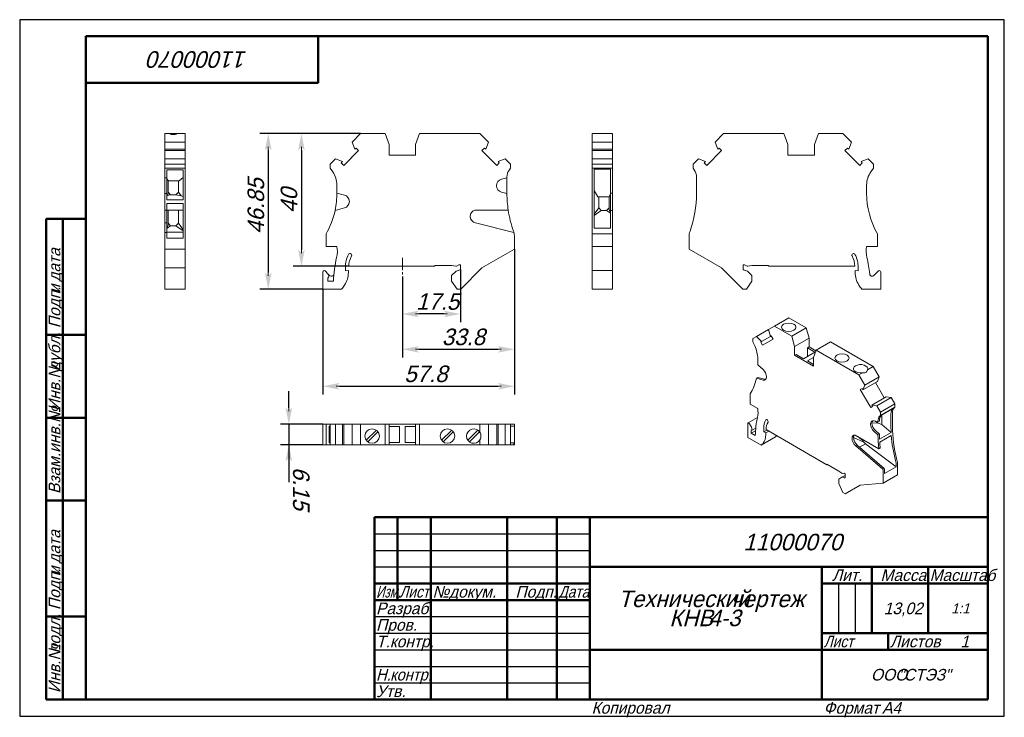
# Model space of a CAD drawing. Header units: millimetres. Extents: x 0 to 297, y 0 to 210.
import ezdxf

# ---------------------------------------------------------------- set-up
doc = ezdxf.new("R2010")
doc.units = ezdxf.units.MM
doc.linetypes.add('CENTER2_per1_scale0.198075', pattern=[5.66, 3.773333, -0.628889, 0.628889, -0.628889])
doc.styles.add('TextStyle_1', font='T-FLEX Type A.TTF', dxfattribs={"oblique": 15, "height": 5})
doc.styles.add('TextStyle_2', font='T-FLEX Type A.TTF', dxfattribs={"oblique": 15, "height": 3.5})
doc.styles.add('TextStyle_3', font='T-FLEX Type A.TTF', dxfattribs={"width": 0.744064, "oblique": 15, "height": 3.5})
doc.styles.add('TextStyle_4', font='T-FLEX Type A.TTF', dxfattribs={"width": 0.883061, "oblique": 15, "height": 3.5})
doc.styles.add('TextStyle_5', font='T-FLEX Type A.TTF', dxfattribs={"width": 0.94413, "oblique": 15, "height": 3.5})
doc.styles.add('TextStyle_6', font='T-FLEX Type A.TTF', dxfattribs={"width": 0.98844, "oblique": 15, "height": 3.5})
doc.styles.add('TextStyle_7', font='T-FLEX Type A.TTF', dxfattribs={"oblique": 15, "height": 5})
doc.styles.add('TextStyle_8', font='T-FLEX Type A.TTF', dxfattribs={"oblique": 15, "height": 3})
doc.styles.add('TextStyle_9', font='T-FLEX Type A.TTF', dxfattribs={"oblique": 15, "height": 3.5})
doc.dimstyles.new('DIM_ST_1', dxfattribs={"dimtxt": 5, "dimasz": 5, "dimexe": 2.5, "dimexo": 0, "dimtad": 1, "dimrnd": 0.01, "dimdsep": 46, "dimtxsty": 'TextStyle_1', "dimblk": 'Arrow_3_C7_Status', "dimcen": 0.09, "dimclrd": 7, "dimclre": 7, "dimclrt": 7, "dimazin": 0, "dimtfac": 1, "dimtdec": 0, "dimtmove": 0, "dimatfit": 0, "dimldrblk": 'NONE', "dimfxl": 1, "dimtvp": 1, "dimtolj": 1, "dimarcsym": 0})
doc.dimstyles.new('DIM_ST_2', dxfattribs={"dimtxt": 5, "dimasz": 5, "dimexe": 2.5, "dimexo": 0, "dimtad": 1, "dimrnd": 0.01, "dimdsep": 46, "dimtxsty": 'TextStyle_1', "dimblk": 'Arrow_3_C7_Status', "dimcen": 0.09, "dimclrd": 7, "dimclre": 7, "dimclrt": 7, "dimazin": 0, "dimtfac": 1, "dimtdec": 0, "dimtmove": 0, "dimatfit": 0, "dimldrblk": 'NONE', "dimfxl": 1, "dimtvp": 1, "dimtolj": 1, "dimarcsym": 0})

# ---------------------------------------------------------------- blocks, each defined once
blk = doc.blocks.new('Arrow_3_C7_Status')
at = {"color": 7, "linetype": 'Continuous', "lineweight": 0}
blk.add_line((-1, 0), (-0.8, 0), dxfattribs=at)
at = {"color": 7}
blk.add_solid([(-1, -0.2), (0, 0), (-0.8, 0), (-1, 0.2)], dxfattribs=at)
blk = doc.blocks.new('*D5')
at = {"color": 7, "lineweight": -2}
for p, q in [((132.94, 134.64), (132.94, 118.77)), ((115.44, 132.58), (115.44, 118.77)), ((127.94, 121.27), (120.44, 121.27))]:
    blk.add_line(p, q, dxfattribs=at)
at = {"layer": 'Defpoints', "color": 0}
for p in [(132.94, 134.64), (115.44, 132.58), (115.44, 121.27)]:
    blk.add_point(p, dxfattribs=at)
at = {"color": 7, "lineweight": -2, "xscale": 5, "yscale": 5, "zscale": 5, "rotation": 180}
blk.add_blockref('Arrow_3_C7_Status', (115.44, 121.27), dxfattribs=at)
at = {"color": 7, "lineweight": -2, "xscale": 5, "yscale": 5, "zscale": 5}
blk.add_blockref('Arrow_3_C7_Status', (132.94, 121.27), dxfattribs=at)
blk = doc.blocks.new('_None')
blk = doc.blocks.new('*D6')
at = {"color": 7, "lineweight": -2}
for p, q in [((149.24, 140.85), (149.24, 108.11)), ((115.44, 132.58), (115.44, 108.11)), ((120.44, 110.61), (144.24, 110.61))]:
    blk.add_line(p, q, dxfattribs=at)
at = {"layer": 'Defpoints', "color": 0}
for p in [(149.24, 140.85), (115.44, 132.58), (149.24, 110.61)]:
    blk.add_point(p, dxfattribs=at)
at = {"color": 7, "lineweight": -2, "xscale": 5, "yscale": 5, "zscale": 5, "rotation": 180}
blk.add_blockref('Arrow_3_C7_Status', (115.44, 110.61), dxfattribs=at)
at = {"color": 7, "lineweight": -2, "xscale": 5, "yscale": 5, "zscale": 5}
blk.add_blockref('Arrow_3_C7_Status', (149.24, 110.61), dxfattribs=at)
blk = doc.blocks.new('*D7')
at = {"color": 7, "lineweight": -2}
for p, q in [((149.24, 140.85), (149.24, 96.97)), ((91.44, 128.79), (91.44, 96.97)), ((96.44, 99.47), (144.24, 99.47))]:
    blk.add_line(p, q, dxfattribs=at)
at = {"layer": 'Defpoints', "color": 0}
for p in [(149.24, 140.85), (91.44, 128.79), (149.24, 99.47)]:
    blk.add_point(p, dxfattribs=at)
at = {"color": 7, "lineweight": -2, "xscale": 5, "yscale": 5, "zscale": 5}
for p, rotation in [((91.44, 99.47), 180), ((149.24, 99.47), 360)]:
    blk.add_blockref('Arrow_3_C7_Status', p, dxfattribs=dict(at, rotation=rotation))
blk = doc.blocks.new('*D8')
at = {"color": 7, "lineweight": -2}
for p, q in [((81.19, 93.01), (81.19, 98.01)), ((91.44, 88.01), (78.69, 88.01)), ((81.19, 88.01), (81.19, 81.86)), ((91.44, 81.86), (78.69, 81.86)), ((81.19, 81.86), (81.19, 70.54)), ((81.19, 76.86), (81.19, 71.86))]:
    blk.add_line(p, q, dxfattribs=at)
at = {"layer": 'Defpoints', "color": 0}
for p in [(91.44, 88.01), (81.19, 81.86), (91.44, 81.86)]:
    blk.add_point(p, dxfattribs=at)
at = {"color": 7, "lineweight": -2, "xscale": 5, "yscale": 5, "zscale": 5}
for p, rotation in [((81.19, 88.01), 270.0000000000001), ((81.19, 81.86), 90.00000000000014)]:
    blk.add_blockref('Arrow_3_C7_Status', p, dxfattribs=dict(at, rotation=rotation))
blk = doc.blocks.new('*D9')
at = {"color": 7, "lineweight": -2}
for p, q in [((102.84, 175.64), (82.48, 175.64)), ((84.98, 170.64), (84.98, 140.64)), ((99.24, 135.64), (82.48, 135.64))]:
    blk.add_line(p, q, dxfattribs=at)
at = {"layer": 'Defpoints', "color": 0}
for p in [(102.84, 175.64), (84.98, 135.64), (99.24, 135.64)]:
    blk.add_point(p, dxfattribs=at)
at = {"color": 7, "lineweight": -2, "xscale": 5, "yscale": 5, "zscale": 5}
for p, rotation in [((84.98, 175.64), 89.99999999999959), ((84.98, 135.64), 269.9999999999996)]:
    blk.add_blockref('Arrow_3_C7_Status', p, dxfattribs=dict(at, rotation=rotation))
blk = doc.blocks.new('*D10')
at = {"color": 7, "lineweight": -2}
for p, q in [((102.84, 175.64), (72.48, 175.64)), ((74.98, 170.64), (74.98, 133.79)), ((91.44, 128.79), (72.48, 128.79))]:
    blk.add_line(p, q, dxfattribs=at)
at = {"layer": 'Defpoints', "color": 0}
for p in [(102.84, 175.64), (74.98, 128.79), (91.44, 128.79)]:
    blk.add_point(p, dxfattribs=at)
at = {"color": 7, "lineweight": -2, "xscale": 5, "yscale": 5, "zscale": 5}
for p, rotation in [((74.98, 175.64), 89.99999999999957), ((74.98, 128.79), 269.9999999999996)]:
    blk.add_blockref('Arrow_3_C7_Status', p, dxfattribs=dict(at, rotation=rotation))
blk = doc.blocks.new('_FR1Страница_1')
at = {"color": 7, "linetype": 'Continuous', "lineweight": 25}
for p, q in [((0, 210), (0, 0)), ((297, 210), (0, 210)), ((297, 0), (297, 210)), ((107, 55), (172, 55)), ((107, 50), (172, 50)), ((107, 45), (172, 45)), ((247, 40), (247, 25)), ((252, 40), (252, 25)), ((107, 30), (172, 30)), ((107, 25), (172, 25)), ((107, 20), (172, 20)), ((242, 20), (292, 20)), ((262, 20), (262, 20)), ((107, 15), (172, 15)), ((107, 10), (172, 10)), ((0, 0), (297, 0))]:
    blk.add_line(p, q, dxfattribs=at)
at = {"color": 7, "linetype": 'Continuous', "lineweight": 50}
for p, q in [((20, 5), (20, 205)), ((20, 205), (292, 205)), ((90, 191), (90, 205)), ((292, 205), (292, 5)), ((20, 191), (90, 191)), ((8, 5), (8, 150)), ((8, 150), (20, 150)), ((13, 150), (13, 5)), ((8, 115), (20, 115)), ((8, 90), (20, 90)), ((20, 65), (8, 65)), ((107, 5), (107, 60)), ((107, 60), (292, 60)), ((114, 60), (114, 35)), ((124, 60), (124, 5)), ((147, 60), (147, 5)), ((162, 60), (162, 5)), ((172, 60), (172, 5)), ((172, 45), (292, 45)), ((242, 45), (242, 5)), ((257, 45), (257, 25)), ((274, 45), (274, 25)), ((107, 40), (172, 40)), ((242, 40), (292, 40)), ((107, 35), (172, 35)), ((8, 30), (20, 30)), ((242, 25), (292, 25)), ((262, 25), (262, 20)), ((172, 20), (292, 20)), ((20, 5), (8, 5)), ((292, 5), (20, 5))]:
    blk.add_line(p, q, dxfattribs=at)
at = {"color": 7, "oblique": 15}
for s, height, rotation, style, p in [('11000070', 5, 180, 'TextStyle_7', (68.7, 200.5)), ('дата', 3.5, 90, 'TextStyle_2', (12.25, 131.01)), ('Подп.', 3.5, 90, 'TextStyle_2', (12.25, 117)), ('и', 3.5, 90, 'TextStyle_2', (12.25, 127.51)), ('дубл.', 3.5, 90, 'TextStyle_2', (12.25, 104.01)), ('Инв.№', 3.5, 90, 'TextStyle_2', (12.25, 92)), ('Взам.инв.№', 3.5, 90, 'TextStyle_2', (12.25, 67)), ('дата', 3.5, 90, 'TextStyle_2', (12.25, 46.01)), ('Подп.', 3.5, 90, 'TextStyle_2', (12.25, 32)), ('и', 3.5, 90, 'TextStyle_2', (12.25, 42.51)), ('подл.', 3.5, 90, 'TextStyle_2', (12.25, 19.01)), ('Инв.№', 3.5, 90, 'TextStyle_2', (12.25, 7))]:
    blk.add_text(s, height=height, rotation=rotation, dxfattribs=dict(at, style=style)).set_placement(p)
for s, height, style, p in [('11000070', 5, 'TextStyle_7', (218.3, 50)), ('Лит.', 3.5, 'TextStyle_2', (245.03, 40.76)), ('Масса', 3.5, 'TextStyle_2', (259.65, 40.76)), ('№', 3.5, 'TextStyle_2', (124.5, 35.75)), ('Подп.', 3.5, 'TextStyle_2', (149.53, 35.75)), ('докум.', 3.5, 'TextStyle_2', (129.5, 35.75)), ('Технический', 5, 'TextStyle_7', (180.55, 32.88)), ('чертеж', 5, 'TextStyle_7', (214.51, 32.88)), ('Разраб.', 3.5, 'TextStyle_2', (107.5, 30.75)), ('13,02', 3.5, 'TextStyle_2', (260.65, 30.75)), ('1:1', 3, 'TextStyle_8', (280.99, 31)), ('КНВ', 5, 'TextStyle_7', (195.97, 27.12)), ('4-3', 5, 'TextStyle_7', (207.76, 27.12)), ('Пров.', 3.5, 'TextStyle_2', (107.5, 25.75)), ('Т.контр.', 3.5, 'TextStyle_2', (107.5, 20.75)), ('Листов', 3.5, 'TextStyle_2', (262.5, 20.75)), ('1', 3.5, 'TextStyle_9', (283.78, 20.75)), ('ООО', 3.5, 'TextStyle_2', (256.78, 10.75)), ('"СТЭЗ"', 3.5, 'TextStyle_2', (265.03, 10.75)), ('Утв.', 3.5, 'TextStyle_2', (107.5, 5.75)), ('Копировал', 3.5, 'TextStyle_2', (172.5, 0.75)), ('Формат', 3.5, 'TextStyle_2', (242.5, 0.75)), ('A4', 3.5, 'TextStyle_2', (260.12, 0.75))]:
    blk.add_text(s, height=height, dxfattribs=dict(at, style=style)).set_placement(p)
for s, style, width, p in [('Масштаб', 'TextStyle_6', 0.98844, (274.5, 40.76)), ('Изм.', 'TextStyle_3', 0.744064, (107.5, 35.75)), ('Лист', 'TextStyle_4', 0.883061, (114.5, 35.75)), ('Дата', 'TextStyle_4', 0.883061, (162.5, 35.75)), ('Лист', 'TextStyle_4', 0.883061, (242.5, 20.75)), ('Н.', 'TextStyle_5', 0.94413, (107.5, 10.75)), ('контр.', 'TextStyle_5', 0.94413, (111.75, 10.75))]:
    blk.add_text(s, height=3.5, dxfattribs=dict(at, style=style, width=width)).set_placement(p)
blk = doc.blocks.new('Страница_1')
at = {"color": 7, "linetype": 'Continuous', "lineweight": 20}
for p, q in [((43.738, 173.065), (43.738, 175.639)), ((43.738, 175.639), (45.235, 175.639)), ((47.44, 175.639), (45.235, 175.639)), ((47.44, 175.639), (49.888, 175.639)), ((49.888, 173.065), (49.888, 175.639)), ((100.261, 173.065), (102.835, 175.639)), ((110.235, 175.639), (102.835, 175.639)), ((111.435, 172.342), (110.235, 175.639)), ((119.435, 172.342), (120.635, 175.639)), ((120.635, 175.639), (138.835, 175.639)), ((141.409, 173.065), (138.835, 175.639)), ((172.695, 173.065), (172.695, 175.639)), ((178.845, 175.639), (172.695, 175.639)), ((178.845, 173.065), (178.845, 175.639)), ((209.743, 173.065), (212.318, 175.639)), ((230.518, 175.639), (212.318, 175.639)), ((231.718, 172.342), (230.518, 175.639)), ((239.718, 172.342), (240.918, 175.639)), ((240.918, 175.639), (248.318, 175.639)), ((250.892, 173.065), (248.318, 175.639)), ((43.738, 170.922), (43.738, 173.065)), ((43.738, 173.065), (49.888, 173.065)), ((49.888, 170.922), (49.888, 173.065)), ((101.094, 170.926), (100.261, 173.065)), ((111.435, 169.139), (111.435, 172.342)), ((119.435, 172.342), (119.435, 169.139)), ((140.575, 170.922), (141.409, 173.065)), ((178.845, 173.065), (172.695, 173.065)), ((172.695, 170.926), (172.695, 173.065)), ((178.845, 170.926), (178.845, 173.065)), ((210.578, 170.922), (209.743, 173.065)), ((231.718, 172.342), (231.718, 169.139)), ((239.718, 169.139), (239.718, 172.342)), ((250.059, 170.926), (250.892, 173.065)), ((49.888, 170.922), (43.738, 170.922)), ((43.738, 170.922), (43.738, 170.539)), ((43.738, 170.539), (49.888, 170.539)), ((43.738, 168.031), (43.738, 170.539)), ((49.888, 170.539), (49.888, 170.922)), ((49.888, 168.031), (49.888, 170.539)), ((97.753, 166.067), (102.225, 170.539)), ((101.094, 170.926), (101.467, 171.298)), ((102.225, 170.539), (101.467, 171.298)), ((140.202, 171.296), (139.445, 170.539)), ((143.918, 166.067), (139.445, 170.539)), ((140.202, 171.296), (140.575, 170.922)), ((178.845, 170.926), (172.695, 170.926)), ((172.695, 170.926), (172.695, 170.539)), ((178.845, 170.539), (172.695, 170.539)), ((172.695, 168.031), (172.695, 170.539)), ((178.845, 170.539), (178.845, 170.926)), ((178.845, 168.031), (178.845, 170.539)), ((207.235, 166.067), (211.708, 170.539)), ((210.951, 171.296), (210.578, 170.922)), ((211.708, 170.539), (210.951, 171.296)), ((249.686, 171.298), (248.927, 170.539)), ((253.4, 166.067), (248.927, 170.539)), ((250.059, 170.926), (249.686, 171.298)), ((43.738, 168.031), (49.888, 168.031)), ((43.738, 166.439), (43.738, 168.031)), ((43.738, 166.439), (43.738, 165.239)), ((43.738, 166.439), (49.888, 166.439)), ((49.888, 166.439), (49.888, 168.031)), ((49.888, 166.439), (49.888, 165.239)), ((93.635, 166.439), (95.227, 168.031)), ((93.635, 166.439), (93.635, 165.239)), ((95.227, 168.031), (97.366, 167.198)), ((97.366, 167.198), (96.994, 166.825)), ((96.994, 166.825), (97.753, 166.067)), ((119.435, 169.139), (111.435, 169.139)), ((143.918, 166.067), (144.674, 166.823)), ((146.443, 168.031), (144.301, 167.196)), ((144.674, 166.823), (144.301, 167.196)), ((148.035, 166.439), (146.443, 168.031)), ((148.035, 166.439), (148.035, 165.239)), ((172.695, 166.439), (172.695, 168.031)), ((178.845, 168.031), (172.695, 168.031)), ((178.845, 166.439), (172.695, 166.439)), ((172.695, 166.439), (172.695, 165.239)), ((178.845, 166.439), (178.845, 168.031)), ((178.845, 166.439), (178.845, 165.239)), ((203.118, 166.439), (204.709, 168.031)), ((203.118, 166.439), (203.118, 165.239)), ((204.709, 168.031), (206.852, 167.196)), ((206.852, 167.196), (206.479, 166.823)), ((206.479, 166.823), (207.235, 166.067)), ((231.718, 169.139), (239.718, 169.139)), ((253.4, 166.067), (254.159, 166.825)), ((255.926, 168.031), (253.786, 167.198)), ((253.786, 167.198), (254.159, 166.825)), ((257.518, 166.439), (255.926, 168.031)), ((257.518, 166.439), (257.518, 165.239)), ((43.738, 165.239), (49.888, 165.239)), ((43.738, 165.239), (43.738, 164.76)), ((43.738, 164.76), (43.738, 162.494)), ((44.338, 164.76), (44.338, 164.775)), ((44.338, 164.775), (49.288, 164.775)), ((44.338, 164.76), (44.338, 162.494)), ((49.288, 164.775), (49.288, 164.76)), ((49.288, 164.76), (49.288, 162.494)), ((49.888, 165.239), (49.888, 164.76)), ((49.888, 164.76), (49.888, 162.494)), ((94.419, 164.119), (93.635, 165.239)), ((148.035, 165.239), (147.7, 164.76)), ((178.845, 165.239), (172.695, 165.239)), ((172.695, 165.239), (172.695, 164.119)), ((172.695, 160.104), (172.695, 164.119)), ((173.295, 164.914), (173.295, 164.119)), ((178.245, 164.914), (173.295, 164.914)), ((173.295, 160.104), (173.295, 164.119)), ((178.245, 164.914), (178.245, 164.119)), ((178.245, 160.104), (178.245, 164.119)), ((178.845, 164.119), (178.845, 165.239)), ((178.845, 160.104), (178.845, 164.119)), ((203.118, 165.239), (203.453, 164.76)), ((257.518, 165.239), (256.733, 164.119)), ((43.738, 162.333), (43.738, 162.494)), ((44.338, 162.333), (43.738, 162.333)), ((43.738, 162.333), (43.738, 161.886)), ((43.738, 161.886), (43.738, 159.954)), ((44.338, 162.333), (44.338, 162.494)), ((44.338, 162.333), (44.338, 161.886)), ((44.338, 162.013), (44.738, 161.469)), ((44.338, 161.886), (44.338, 159.954)), ((44.738, 161.469), (44.738, 157.473)), ((44.738, 161.422), (48.115, 161.422)), ((47.938, 158.039), (47.938, 161.422)), ((49.288, 162.447), (48.115, 161.422)), ((49.288, 162.494), (49.288, 157.601)), ((49.888, 162.494), (49.888, 157.601)), ((146.985, 162.333), (145.318, 161.886)), ((146.985, 162.333), (146.985, 162.494)), ((146.985, 162.333), (146.985, 157.601)), ((204.168, 162.494), (204.168, 157.601)), ((43.738, 159.954), (43.738, 159.924)), ((43.738, 159.924), (43.738, 157.992)), ((43.738, 157.992), (43.738, 157.545)), ((44.338, 157.545), (43.738, 157.545)), ((43.738, 157.545), (43.738, 152.614)), ((44.338, 159.954), (44.338, 159.924)), ((44.338, 159.924), (44.338, 157.992)), ((44.338, 157.992), (44.338, 157.545)), ((44.338, 157.545), (44.338, 155.712)), ((44.584, 157.041), (44.738, 157.473)), ((44.738, 158.039), (45.538, 157.239)), ((47.138, 157.239), (47.938, 158.039)), ((48.716, 156.911), (47.938, 158.039)), ((49.288, 157.601), (49.288, 155.712)), ((49.888, 157.601), (49.888, 146.22)), ((95.685, 157.744), (95.685, 160.104)), ((95.685, 157.744), (95.685, 157.739)), ((97.953, 157.136), (95.685, 157.744)), ((143.835, 159.954), (143.835, 159.924)), ((145.318, 157.992), (146.985, 157.545)), ((172.695, 160.104), (172.695, 157.739)), ((172.695, 145.413), (172.695, 157.739)), ((173.295, 160.104), (173.295, 157.739)), ((173.295, 158.458), (174.373, 156.546)), ((173.295, 147.139), (173.295, 157.739)), ((177.845, 156.475), (178.245, 157.578)), ((178.245, 160.104), (178.245, 157.744)), ((178.245, 157.136), (178.245, 157.744)), ((178.245, 157.744), (178.845, 157.744)), ((178.845, 157.744), (178.845, 160.104)), ((178.845, 157.136), (178.845, 157.744)), ((255.468, 160.104), (255.468, 157.739)), ((44.338, 156.879), (44.584, 157.041)), ((49.288, 155.712), (44.338, 155.712)), ((49.288, 154.556), (44.338, 154.556)), ((44.338, 154.556), (44.338, 152.614)), ((45.538, 157.239), (44.584, 157.041)), ((47.138, 157.239), (45.538, 157.239)), ((48.716, 156.911), (47.138, 157.239)), ((49.288, 156.67), (48.716, 156.911)), ((49.288, 154.556), (49.288, 146.22)), ((99.435, 155.174), (99.435, 155.204)), ((174.373, 156.546), (177.845, 156.546)), ((174.645, 153.289), (174.645, 156.546)), ((177.845, 156.475), (177.845, 156.546)), ((177.845, 156.475), (177.845, 152.723)), ((178.245, 157.136), (178.245, 155.204)), ((178.245, 155.174), (178.245, 155.204)), ((178.245, 155.174), (178.245, 153.242)), ((178.845, 157.136), (178.845, 155.204)), ((178.845, 155.174), (178.845, 155.204)), ((178.845, 155.174), (178.845, 153.242)), ((43.738, 152.614), (43.738, 150.702)), ((44.338, 152.614), (43.738, 152.614)), ((44.338, 152.614), (44.338, 150.702)), ((49.288, 152.614), (44.338, 152.614)), ((44.738, 152.614), (44.738, 148.073)), ((48.169, 152.614), (47.938, 152.44)), ((47.938, 152.44), (47.938, 152.614)), ((47.938, 152.44), (47.938, 148.639)), ((95.127, 152.485), (97.953, 153.242)), ((147.353, 152.614), (137.323, 152.614)), ((174.645, 153.289), (173.295, 151.332)), ((173.295, 150.983), (175.445, 152.489)), ((174.645, 153.289), (175.445, 152.489)), ((175.445, 152.489), (177.045, 152.489)), ((177.045, 152.489), (177.845, 153.289)), ((177.045, 152.489), (178.221, 151.665)), ((178.221, 151.665), (177.845, 152.723)), ((178.221, 151.665), (178.245, 151.628)), ((178.245, 152.485), (178.245, 153.242)), ((178.245, 152.485), (178.845, 152.485)), ((178.245, 147.139), (178.245, 152.485)), ((178.845, 152.485), (178.845, 153.242)), ((178.845, 145.413), (178.845, 152.485)), ((43.738, 150.702), (43.738, 150.672)), ((43.738, 150.672), (43.738, 148.711)), ((43.738, 148.711), (43.738, 145.848)), ((43.738, 148.711), (44.338, 148.711)), ((44.338, 150.702), (44.338, 150.672)), ((44.338, 150.672), (44.338, 148.711)), ((44.338, 148.711), (44.338, 145.848)), ((45.538, 147.839), (44.738, 148.639)), ((47.138, 147.839), (47.938, 148.639)), ((47.938, 148.639), (49.288, 146.682)), ((135.91, 150.702), (135.91, 150.672)), ((137.517, 148.711), (149.063, 145.848)), ((43.738, 144.546), (43.738, 145.848)), ((44.338, 145.848), (43.738, 145.848)), ((44.738, 148.073), (44.338, 147.024)), ((44.338, 146.998), (45.538, 147.839)), ((44.338, 145.962), (49.288, 145.962)), ((44.338, 144.546), (44.338, 145.848)), ((45.538, 147.839), (47.138, 147.839)), ((47.138, 147.839), (49.288, 146.333)), ((49.288, 144.546), (49.288, 146.22)), ((49.888, 144.546), (49.888, 146.22)), ((173.295, 147.139), (178.245, 147.139)), ((43.738, 144.546), (43.738, 140.847)), ((44.338, 144.11), (44.338, 144.546)), ((49.288, 144.11), (44.338, 144.11)), ((49.288, 144.546), (49.288, 144.11)), ((49.888, 144.546), (49.888, 140.847)), ((92.435, 141.639), (92.435, 145.413)), ((149.235, 144.546), (149.235, 140.847)), ((172.695, 141.639), (172.695, 145.413)), ((172.695, 145.413), (178.845, 145.413)), ((178.845, 141.639), (178.845, 145.413)), ((201.918, 144.546), (201.918, 140.847)), ((258.718, 141.639), (258.718, 145.413)), ((43.738, 140.847), (49.888, 140.847)), ((43.738, 140.847), (43.738, 135.189)), ((49.888, 140.847), (49.888, 135.189)), ((95.679, 141.639), (92.435, 141.639)), ((149.235, 140.847), (139.435, 135.189)), ((178.845, 141.639), (172.695, 141.639)), ((172.695, 138.281), (172.695, 141.639)), ((178.845, 138.281), (178.845, 141.639)), ((201.918, 140.847), (211.718, 135.189)), ((255.474, 141.639), (258.718, 141.639)), ((172.695, 134.346), (172.695, 138.281)), ((178.845, 134.346), (178.845, 138.281)), ((43.738, 128.789), (43.738, 135.189)), ((49.888, 135.189), (43.738, 135.189)), ((49.888, 128.789), (49.888, 135.189)), ((91.435, 128.789), (91.435, 133.946)), ((92.118, 134.229), (92.972, 133.375)), ((98.235, 135.339), (98.235, 134.26)), ((98.235, 134.26), (99.135, 134.339)), ((99.135, 133.783), (99.135, 134.339)), ((99.241, 135.639), (125.235, 135.639)), ((125.235, 135.839), (130.349, 135.839)), ((125.235, 135.639), (125.235, 135.839)), ((130.285, 132.839), (131.638, 134.191)), ((131.512, 135.639), (130.349, 135.839)), ((131.512, 135.639), (131.715, 135.639)), ((132.612, 134.452), (131.638, 134.191)), ((132.508, 136.103), (131.715, 135.639)), ((132.508, 136.103), (132.935, 136.103)), ((132.935, 134.639), (132.612, 134.452)), ((132.935, 136.103), (132.935, 134.639)), ((133.035, 128.789), (139.435, 135.189)), ((172.695, 133.946), (172.695, 134.346)), ((178.845, 134.346), (172.695, 134.346)), ((172.695, 128.789), (172.695, 133.946)), ((178.845, 133.946), (178.845, 134.346)), ((178.845, 128.789), (178.845, 133.946)), ((218.118, 128.789), (211.718, 135.189)), ((218.218, 136.103), (218.218, 134.639)), ((218.645, 136.103), (218.218, 136.103)), ((218.218, 134.639), (218.541, 134.452)), ((218.541, 134.452), (219.515, 134.191)), ((218.645, 136.103), (219.438, 135.639)), ((219.641, 135.639), (219.438, 135.639)), ((220.868, 132.839), (219.515, 134.191)), ((219.641, 135.639), (220.804, 135.839)), ((225.918, 135.839), (220.804, 135.839)), ((225.918, 135.639), (225.918, 135.839)), ((251.911, 135.639), (225.918, 135.639)), ((252.018, 133.783), (252.018, 134.339)), ((252.918, 134.26), (252.018, 134.339)), ((252.918, 135.339), (252.918, 134.26)), ((259.035, 134.229), (257.665, 132.859)), ((259.718, 128.789), (259.718, 133.946)), ((92.935, 132.068), (92.935, 131.139)), ((92.935, 131.139), (94.643, 131.139)), ((93.488, 132.859), (92.972, 133.375)), ((130.285, 132.839), (130.285, 131.189)), ((130.285, 131.189), (131.966, 128.789)), ((220.868, 131.189), (219.187, 128.789)), ((220.868, 132.839), (220.868, 131.189)), ((43.738, 128.789), (49.888, 128.789)), ((97.101, 128.789), (91.435, 128.789)), ((131.966, 128.789), (133.035, 128.789)), ((178.845, 128.789), (172.695, 128.789)), ((219.187, 128.789), (218.118, 128.789)), ((254.052, 128.789), (259.718, 128.789)), ((227.674, 117.623), (232.022, 120.134)), ((237.255, 117.113), (232.022, 120.134)), ((222.294, 114.517), (225.854, 116.572)), ((225.854, 116.572), (227.674, 117.623)), ((226.443, 114.485), (225.854, 116.572)), ((232.906, 114.602), (227.674, 117.623)), ((232.906, 114.602), (237.255, 117.113)), ((238.104, 113.931), (237.255, 117.113)), ((221.168, 113.867), (222.294, 114.517)), ((221.168, 113.867), (221.168, 112.888)), ((221.723, 111.653), (221.168, 112.888)), ((222.294, 114.517), (223.807, 112.964)), ((223.807, 112.964), (223.543, 112.812)), ((226.443, 114.485), (223.807, 112.964)), ((224.08, 111.882), (227.242, 113.708)), ((226.443, 114.485), (226.706, 114.637)), ((227.242, 113.708), (226.706, 114.637)), ((233.755, 111.42), (232.906, 114.602)), ((233.755, 111.42), (238.104, 113.931)), ((238.104, 111.316), (238.104, 113.931)), ((240.26, 110.356), (244.609, 112.867)), ((244.609, 112.867), (257.478, 105.437)), ((223.543, 112.812), (224.08, 111.882)), ((233.755, 108.805), (233.755, 111.42)), ((238.104, 111.316), (237.644, 111.05)), ((239.871, 109.764), (237.644, 111.05)), ((237.644, 111.05), (237.644, 108.478)), ((240.17, 110.123), (238.104, 111.316)), ((239.412, 108.154), (240.26, 110.356)), ((240.26, 110.356), (253.13, 102.926)), ((222.618, 105.931), (222.618, 107.858)), ((234.214, 109.07), (233.755, 108.805)), ((239.412, 105.539), (233.755, 108.805)), ((234.214, 109.07), (236.442, 107.784)), ((236.442, 107.784), (239.871, 109.764)), ((237.644, 107.09), (239.412, 108.111)), ((237.644, 107.09), (239.412, 106.07)), ((239.412, 108.154), (239.412, 105.539)), ((224.221, 104.509), (222.618, 105.931)), ((255.747, 104.438), (257.478, 105.437)), ((259.298, 102.284), (257.478, 105.437)), ((222.647, 102.11), (222.223, 101.865)), ((222.223, 101.865), (224.221, 101.329)), ((222.647, 102.11), (224.646, 101.574)), ((225.27, 102.301), (225.27, 102.326)), ((253.13, 102.926), (254.189, 103.538)), ((254.95, 99.774), (253.13, 102.926)), ((254.95, 99.774), (259.298, 102.284)), ((258.708, 100.876), (259.298, 102.284)), ((254.096, 98.822), (253.561, 98.513)), ((256.723, 93.036), (253.561, 98.513)), ((254.096, 98.822), (254.36, 98.365)), ((258.708, 100.876), (254.36, 98.365)), ((254.36, 98.365), (254.95, 99.774)), ((260.808, 96.003), (258.173, 100.567)), ((220.32, 94.108), (220.32, 97.189)), ((256.994, 93.802), (261.343, 96.312)), ((258.509, 93.608), (262.858, 96.119)), ((262.858, 96.119), (261.343, 96.312)), ((263.984, 94.169), (262.858, 96.119)), ((222.613, 92.784), (220.32, 94.108)), ((256.723, 93.036), (257.258, 93.344)), ((257.258, 93.344), (256.994, 93.802)), ((258.509, 93.608), (256.994, 93.802)), ((259.635, 91.659), (258.509, 93.608)), ((259.635, 91.659), (263.984, 94.169)), ((259.635, 90.679), (263.984, 93.19)), ((259.829, 90.677), (263.33, 92.698)), ((263.33, 92.698), (263.322, 92.69)), ((263.984, 93.19), (263.746, 92.935)), ((263.984, 94.169), (263.984, 93.19)), ((222.564, 90.074), (219.696, 88.418)), ((259.317, 88.98), (259.317, 89.111)), ((259.635, 90.679), (259.398, 90.424)), ((259.635, 91.659), (259.635, 90.679)), ((259.822, 90.669), (259.829, 90.677)), ((260.069, 87.964), (260.069, 90.816)), ((262.817, 91.132), (262.817, 87.137)), ((263.241, 91.377), (263.241, 87.382)), ((91.435, 88.008), (91.435, 81.858)), ((92.118, 88.008), (91.435, 88.008)), ((92.118, 88.008), (92.435, 88.008)), ((92.435, 88.008), (92.435, 81.858)), ((92.435, 88.008), (93.635, 88.008)), ((93.327, 87.408), (93.635, 87.408)), ((93.327, 87.408), (93.327, 82.458)), ((93.635, 81.858), (93.635, 88.008)), ((93.635, 88.008), (95.227, 88.008)), ((95.227, 88.008), (97.366, 88.008)), ((95.227, 81.858), (95.227, 88.008)), ((97.366, 88.008), (97.366, 81.858)), ((97.753, 88.008), (97.366, 88.008)), ((97.753, 81.858), (97.753, 88.008)), ((97.753, 88.008), (100.261, 88.008)), ((100.261, 88.008), (102.835, 88.008)), ((100.261, 81.858), (100.261, 88.008)), ((102.835, 81.858), (102.835, 88.008)), ((110.235, 88.008), (102.835, 88.008)), ((107.581, 86.224), (104.545, 83.188)), ((111.435, 88.008), (110.235, 88.008)), ((110.235, 81.858), (110.235, 88.008)), ((111.435, 81.858), (111.435, 88.008)), ((119.435, 88.008), (111.435, 88.008)), ((114.585, 87.358), (111.435, 87.358)), ((114.585, 82.508), (114.585, 87.358)), ((116.285, 82.508), (116.285, 87.358)), ((119.435, 87.358), (116.285, 87.358)), ((119.435, 81.858), (119.435, 88.008)), ((119.435, 88.008), (120.635, 88.008)), ((120.635, 81.858), (120.635, 88.008)), ((120.635, 88.008), (138.835, 88.008)), ((130.306, 86.224), (127.27, 83.188)), ((138.231, 86.224), (135.195, 83.188)), ((138.835, 85.561), (138.835, 88.008)), ((141.409, 88.008), (138.835, 88.008)), ((143.918, 88.008), (141.409, 88.008)), ((141.409, 81.858), (141.409, 88.008)), ((143.918, 81.858), (143.918, 88.008)), ((144.301, 88.008), (143.918, 88.008)), ((144.301, 81.858), (144.301, 88.008)), ((146.443, 88.008), (144.301, 88.008)), ((148.035, 88.008), (146.443, 88.008)), ((146.443, 81.858), (146.443, 88.008)), ((148.947, 88.008), (148.035, 88.008)), ((148.035, 81.858), (148.035, 88.008)), ((148.947, 87.408), (148.035, 87.408)), ((149.235, 88.008), (148.947, 88.008)), ((149.235, 87.408), (148.947, 87.408)), ((149.235, 87.408), (149.235, 88.008)), ((149.235, 87.408), (149.235, 82.458)), ((219.613, 84.024), (219.613, 88.235)), ((220.096, 88.187), (220.699, 87.142)), ((220.699, 86.103), (222.012, 86.861)), ((224.421, 86.596), (224.421, 85.716)), ((225.396, 86.278), (224.421, 85.716)), ((225.133, 86.431), (243.513, 75.819)), ((256.665, 88.079), (256.665, 88.054)), ((257.089, 88.324), (257.089, 88.298)), ((258.964, 88.331), (257.097, 88.488)), ((258.893, 88.735), (257.713, 89.051)), ((258.964, 88.331), (258.194, 88.922)), ((259.317, 88.98), (258.893, 88.735)), ((258.893, 88.735), (258.893, 88.866)), ((260.069, 87.964), (258.964, 88.331)), ((260.069, 87.964), (262.854, 85.573)), ((105.04, 82.693), (108.076, 85.729)), ((130.801, 85.729), (127.765, 82.693)), ((135.69, 82.693), (138.726, 85.729)), ((138.835, 81.858), (138.835, 83.356)), ((223.619, 81.711), (219.613, 84.024)), ((220.673, 86.089), (220.673, 85.331)), ((220.673, 85.331), (221.944, 86.065)), ((220.673, 85.331), (221.881, 84.634)), ((227.968, 84.222), (223.619, 81.711)), ((224.421, 85.716), (225.057, 85.412)), ((225.057, 85.412), (225.977, 85.943)), ((225.057, 84.958), (225.057, 85.412)), ((251.061, 83.76), (251.061, 83.735)), ((251.486, 84.005), (251.486, 83.98)), ((251.486, 83.983), (254.639, 82.658)), ((259.153, 80.649), (252.06, 84.744)), ((252.824, 84.303), (254.465, 83.044)), ((254.465, 83.044), (254.465, 83.356)), ((257.713, 85.871), (258.893, 84.825)), ((258.138, 86.116), (259.317, 85.07)), ((259.317, 85.07), (258.893, 84.825)), ((262.854, 85.573), (259.354, 83.552)), ((262.914, 84.595), (259.413, 82.574)), ((92.118, 81.858), (91.435, 81.858)), ((92.118, 81.858), (92.435, 81.858)), ((92.435, 81.858), (93.635, 81.858)), ((93.327, 82.458), (93.635, 82.458)), ((93.635, 81.858), (95.227, 81.858)), ((95.227, 81.858), (97.366, 81.858)), ((97.366, 81.858), (97.753, 81.858)), ((97.753, 81.858), (100.261, 81.858)), ((100.261, 81.858), (102.835, 81.858)), ((110.235, 81.858), (102.835, 81.858)), ((111.435, 81.858), (110.235, 81.858)), ((111.435, 82.508), (114.585, 82.508)), ((119.435, 81.858), (111.435, 81.858)), ((116.285, 82.508), (119.435, 82.508)), ((119.435, 81.858), (120.635, 81.858)), ((120.635, 81.858), (138.835, 81.858)), ((141.409, 81.858), (138.835, 81.858)), ((143.918, 81.858), (141.409, 81.858)), ((143.918, 81.858), (144.301, 81.858)), ((146.443, 81.858), (144.301, 81.858)), ((148.035, 81.858), (146.443, 81.858)), ((148.035, 82.458), (149.063, 82.458)), ((148.035, 81.858), (149.063, 81.858)), ((149.235, 82.458), (149.063, 82.458)), ((149.063, 82.458), (149.063, 81.858)), ((149.235, 81.858), (149.063, 81.858)), ((149.235, 81.858), (149.235, 82.458)), ((252.197, 81.478), (252.622, 81.723)), ((252.197, 81.478), (260.361, 74.427)), ((252.622, 81.723), (260.786, 74.672)), ((253.352, 81.092), (255.089, 82.095)), ((254.639, 82.658), (254.465, 83.044)), ((255.089, 82.095), (254.639, 82.658)), ((255.089, 82.095), (264.408, 75.203)), ((259.577, 80.894), (259.153, 80.649)), ((243.513, 75.982), (247.129, 73.894)), ((243.513, 75.819), (243.513, 75.982)), ((243.654, 75.9), (243.513, 75.819)), ((260.786, 74.672), (260.361, 74.427)), ((264.408, 75.203), (260.908, 73.182)), ((264.408, 75.559), (264.408, 75.203)), ((264.832, 75.804), (264.832, 72.784)), ((247.084, 71.471), (248.04, 72.023)), ((247.084, 71.471), (247.084, 70.124)), ((247.951, 73.256), (247.129, 73.894)), ((247.951, 73.256), (248.095, 73.173)), ((248.04, 72.023), (248.958, 72.553)), ((248.729, 71.838), (248.04, 72.023)), ((248.656, 73.228), (248.095, 73.173)), ((248.656, 73.228), (248.958, 73.054)), ((248.958, 71.97), (248.729, 71.838)), ((248.958, 71.859), (248.729, 71.838)), ((248.958, 73.054), (248.958, 71.859)), ((260.483, 73.293), (260.483, 70.273)), ((260.483, 70.273), (264.832, 72.784)), ((260.908, 73.182), (260.908, 73.538)), ((247.084, 70.124), (248.272, 67.478)), ((249.028, 67.041), (253.554, 69.654)), ((260.483, 70.273), (253.554, 69.654)), ((248.272, 67.478), (249.028, 67.041))]:
    blk.add_line(p, q, dxfattribs=at)
at = {"color": 7, "linetype": 'CENTER2_per1_scale0.198075', "lineweight": 5}
blk.add_line((115.435, 138.24), (115.435, 132.58), dxfattribs=at)
at = {"color": 7, "lineweight": 20, "flags": 128}
for points in [[(255.747, 104.438), (255.657, 104.175), (255.53, 103.947), (255.37, 103.761), (255.18, 103.62)], [(255.18, 103.62), (254.964, 103.526), (254.722, 103.481), (254.462, 103.485), (254.189, 103.538)]]:
    blk.add_lwpolyline(points, dxfattribs=at)
at = {"color": 7, "linetype": 'Continuous', "lineweight": 20}
for centre in [(106.31, 84.458), (129.035, 84.458)]:
    blk.add_circle(centre, 2.175, dxfattribs=at)
for centre, radius, start, end in [((46.338, 177.514), 2.175, 239.54969, 270), ((46.338, 177.514), 2.175, 270, 300.45031), ((88.685, 160.104), 7, 0, 35), ((150.935, 162.494), 3.95, 145, 180), ((200.218, 162.494), 3.95, 0, 35), ((262.468, 160.104), 7, 145, 180), ((145.835, 159.954), 2, 105, 180), ((70.685, 157.739), 25, 347.86725, 0), ((145.835, 159.924), 2, 180, 255), ((180.985, 157.601), 34, 180, 180.09468), ((180.985, 157.601), 34, 180.09468, 188.4346), ((170.168, 157.601), 34, 340.44279, 0), ((280.468, 157.739), 25, 180, 209.54136), ((97.435, 155.204), 2, 0, 75), ((97.435, 155.174), 2, 285, 0), ((70.685, 157.739), 25, 330.45864, 347.86725), ((137.91, 150.702), 2, 107.08504, 180), ((180.985, 157.601), 34, 188.4346, 199.55721), ((137.91, 150.672), 2, 180, 258.65383), ((144.235, 144.546), 5, 15.09607, 19.55721), ((144.235, 144.546), 5, 360, 15.09607), ((206.918, 144.546), 5, 160.44279, 180), ((88.335, 140.114), 7.5, 345.85889, 11.73422), ((262.818, 140.114), 7.5, 168.26578, 194.14111), ((126.735, 130.439), 32.1, 165.85889, 178.75046), ((106.535, 135.339), 8.3, 152.09877, 180), ((99.642, 138.989), 0.5, 332.09877, 152.09877), ((106.535, 135.339), 7.3, 152.09877, 177.64472), ((251.511, 138.989), 0.5, 27.90123, 207.90123), ((244.618, 135.339), 7.3, 2.35528, 27.90123), ((244.618, 135.339), 8.3, 360, 27.90123), ((224.418, 130.439), 32.1, 5.15339, 14.14111), ((91.835, 133.946), 0.4, 45, 180), ((92.135, 133.783), 7, 327.14012, 360), ((259.018, 133.783), 7, 180, 212.85988), ((259.318, 133.946), 0.4, 359.99998, 135), ((92.335, 132.739), 0.9, 311.81031, 45), ((94.018, 133.39), 0.75, 225, 354.84661), ((257.135, 133.39), 0.75, 185.15339, 315), ((90.035, 135.139), 9.5, 318.05468, 327.14012), ((261.118, 135.139), 9.5, 212.85988, 221.94532), ((136.96, 84.458), 2.175, 30.45031, 329.54969), ((136.96, 84.458), 2.175, 360, 30.45031), ((136.96, 84.458), 2.175, 329.54969, 0.00001)]:
    blk.add_arc(centre, radius, start, end, dxfattribs=at)
for centre in [(231.969, 117.266), (248.038, 107.989)]:
    blk.add_ellipse(centre, major_axis=(2.175, 0), ratio=0.5773503, dxfattribs=at)
for centre, major_axis, ratio, start_param, end_param in [((217.668, 110.716), (-3.5, 6.062), 0.5773503, 3.9269908, 4.5378561), ((223.855, 103.143), (-1, 1.732), 0.5773503, 3.9269908, 5.2359878), ((253.642, 104.753), (2.175, 0), 0.5773503, 6.0292454, 11.2495142), ((204.94, 116.133), (-12.5, 21.651), 0.5773503, 3.4113968, 3.7152343), ((223.855, 103.118), (-1, 1.732), 0.5773503, 2.6179939, 3.9269908), ((224.28, 103.363), (-1, 1.732), 0.5773503, 2.6179939, 2.9278365), ((217.421, 94.537), (-3.75, 6.495), 0.5773503, 3.6801819, 4.1317916), ((265.61, 89.519), (-1.975, 3.421), 0.5773503, 0.1745329, 0.7853982), ((266.034, 89.764), (-1.975, 3.421), 0.5773503, 0.1745329, 0.7853982), ((244.574, 70.96), (-16.05, 27.799), 0.5773503, 0.5385892, 0.7635896), ((230.29, 83.208), (-4.15, 7.188), 0.5773503, 0.2984299, 0.7853982), ((225.416, 89.002), (-0.25, 0.433), 0.5773508, 3.4400205, 6.5816132), ((258.079, 87.262), (-1, 1.732), 0.5773503, 5.7595865, 7.0685835), ((261.686, 87.254), (-1.975, 3.421), 0.5773503, 0.1745329, 0.7853982), ((262.11, 87.499), (-1.975, 3.421), 0.5773503, 0.1745329, 0.7853982), ((219.896, 88.072), (-0.2, 0.346), 0.5773503, 4.712389, 7.0685835), ((220.249, 86.882), (-0.45, 0.779), 0.5773503, 3.0859221, 4.712389), ((230.29, 83.208), (-3.65, 6.322), 0.5773503, 0.2984299, 0.7442907), ((258.079, 87.237), (-1, 1.732), 0.5773503, 0.7853982, 2.0943951), ((258.504, 87.507), (-1, 1.732), 0.5773503, 0.2137561, 0.7853982), ((258.504, 87.482), (-1, 1.732), 0.5773503, 0.7853982, 2.0943951), ((286.859, 73.257), (-17, 29.445), 0.5773503, 0.7853982, 0.8409864), ((287.283, 73.502), (-17, 29.445), 0.5773503, 0.7853982, 1.1267359), ((220.108, 87.816), (-3.5, 6.062), 0.5773503, 3.3534777, 3.9269908), ((222.971, 92.291), (-4.75, 8.227), 0.5773503, 3.1949069, 3.2900526), ((252.476, 82.943), (-1, 1.732), 0.5773503, 5.7959774, 7.0685835), ((252.476, 82.918), (-1, 1.732), 0.5773503, 0.7853982, 2.1581665), ((252.9, 83.188), (-1, 1.732), 0.5773503, 0.2137561, 0.7853982), ((252.9, 83.163), (-1, 1.732), 0.5773503, 0.7853982, 2.1581665), ((282.934, 70.991), (-17, 29.445), 0.5773503, 0.7870506, 0.9326096), ((283.358, 71.236), (-17, 29.445), 0.5773503, 0.7870506, 0.8409864), ((286.859, 73.257), (-17, 29.445), 0.5773503, 0.8750764, 1.1267359), ((218.623, 89.781), (-4.75, 8.227), 0.5773503, 3.1949069, 3.3534777), ((283.358, 71.236), (-17, 29.445), 0.5773503, 0.8750764, 0.9326096), ((261.297, 77.845), (-2.5, 4.33), 0.5773503, 3.9269908, 4.2683286), ((256.948, 75.334), (-2.5, 4.33), 0.5773503, 3.9269908, 4.190467), ((257.372, 75.579), (-2.5, 4.33), 0.5773503, 3.9269908, 4.190467), ((260.872, 77.6), (-2.5, 4.33), 0.5773503, 3.9269908, 4.2683286)]:
    blk.add_ellipse(centre, major_axis=major_axis, ratio=ratio, start_param=start_param, end_param=end_param, dxfattribs=at)
blk.add_blockref('_FR1Страница_1', (0, 0))
at = {"color": 7, "style": 'TextStyle_1', "oblique": 15}
for s, rotation, p in [('46.85', 90, (73.73, 145.427)), ('40', 90, (83.73, 151.755)), ('6.15', 270, (82.44, 75.189))]:
    blk.add_text(s, height=5, rotation=rotation, dxfattribs=at).set_placement(p)
for s, p in [('17.5', (119.54, 122.52)), ('33.8', (127.333, 111.86)), ('57.8', (116, 100.72))]:
    blk.add_text(s, height=5, dxfattribs=at).set_placement(p)
for base, p1, p2, angle, dimstyle, picture, middle, dimtype in [((74.98, 128.789), (102.835, 175.639), (91.435, 128.789), 270, 'DIM_ST_1', '*D10', (74.98, 152.214), 160), ((84.98, 135.639), (102.835, 175.639), (99.241, 135.639), 270, 'DIM_ST_1', '*D9', (84.98, 154.97), 160), ((115.435, 121.27), (132.935, 134.639), (115.435, 132.58), 180, 'DIM_ST_1', '*D5', (124.185, 121.27), 160), ((81.19, 81.858), (91.435, 88.008), (91.435, 81.858), 270, 'DIM_ST_2', '*D8', (81.19, 70.544), 161)]:
    dim = blk.add_linear_dim(base=base, p1=p1, p2=p2, angle=angle, text=' ', dimstyle=dimstyle)
    dim.commit()
    dim.dimension.update_dxf_attribs({"geometry": picture, "text_midpoint": middle, "dimtype": dimtype})
for base, p1, picture, middle in [((149.235, 99.47), (91.435, 128.789), '*D7', (121.18, 99.47)), ((149.235, 110.61), (115.435, 132.58), '*D6', (132.335, 110.61))]:
    dim = blk.add_linear_dim(base=base, p1=p1, p2=(149.235, 140.847), text=' ', dimstyle='DIM_ST_1')
    dim.commit()
    dim.dimension.update_dxf_attribs({"geometry": picture, "text_midpoint": middle, "dimtype": 160})

msp = doc.modelspace()

# ---------------------------------------------------------------- block references
msp.add_blockref('Страница_1', (0, 0))

doc.saveas('drawing.dxf')
